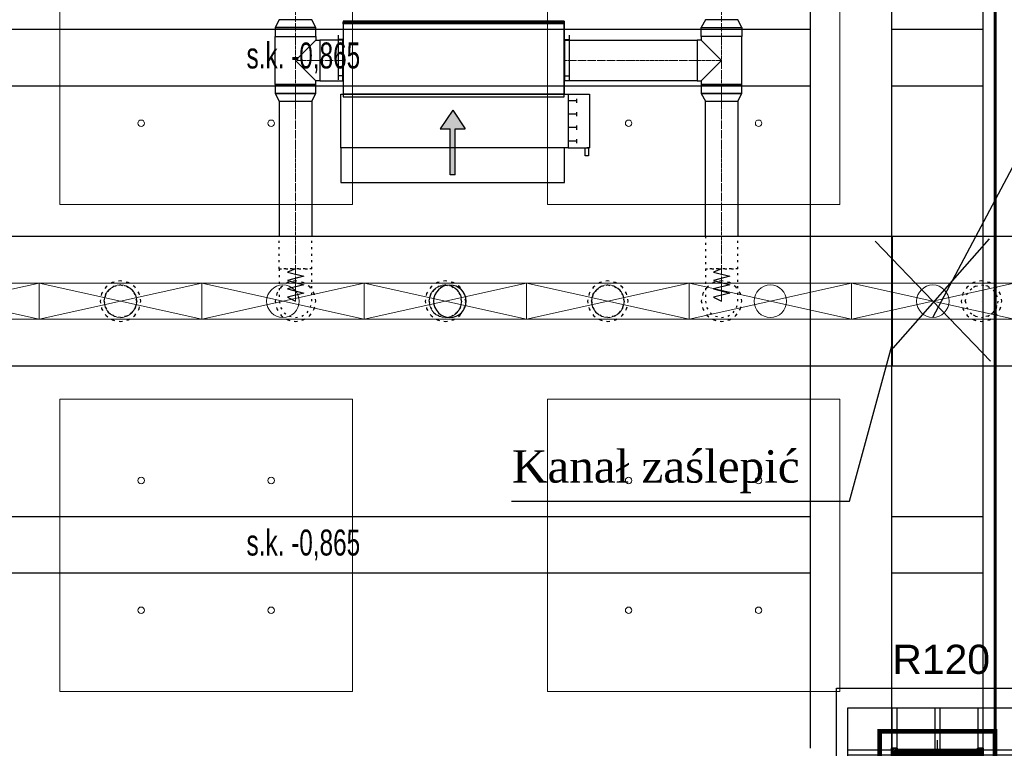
# Model space of a CAD drawing. Header units: centimetres. Extents: x -228435 to 46820, y -89367 to 152985.
# Tile 188 of 256: x -28188 to -22128, y 41250 to 45738. Entities that reach past the tile are written whole.
import ezdxf

# ---------------------------------------------------------------- set-up
doc = ezdxf.new("R2010")
doc.units = ezdxf.units.CM
doc.header["$LTSCALE"] = 50
doc.header["$PDMODE"] = 35
doc.header["$PDSIZE"] = 0.1
for name, pattern in [('01-103-Went PP_poziom-0_5$0$DASHDOT', [25.4, 12.7, -6.35, 0, -6.35]), ('CADVENT_CENTERLINE', [9.9, 7.4, -1, 0.5, -1]), ('CADVENT_HIDDEN', [0.8, 0.25, -0.55]), ('Kondygnacja  -0_5$0$HIDDEN', [9.525, 6.35, -3.175]), ('Kondygnacja  -0_5$0$HIDDEN2', [4.7625, 3.175, -1.5875]), ('Osie rzutów$0$DASHDOT2', [12.7, 6.35, -3.175, 0, -3.175])]:
    doc.linetypes.add(name, pattern=pattern)
doc.layers.get('0').update_dxf_attribs({"color": 8})
doc.layers.get('DEFPOINTS').update_dxf_attribs({"color": 8})
for name, color, linetype in [('01-103-Went PP_poziom-0_5$0$L_Nawiew', 250, 'Continuous'), ('01-103-Went PP_poziom-0_5$0$L_oś symetrii', 7, 'Continuous'), ('bgde-nawiewEXP', 250, 'Continuous'), ('bgde-nawiewHIDDEN', 250, 'Continuous'), ('bgde-wywiewSOL', 5, 'Continuous'), ('IS_zmiany 2024', 3, 'Continuous'), ('Kondygnacja  -0_5$0$ARCH_INFO_ODPORNOŚĆ OGNIOWA', 8, 'Continuous'), ('Kondygnacja  -0_5$0$ARCH_KONSTR_POWYŻEJ RZUTU', 8, 'Kondygnacja  -0_5$0$HIDDEN'), ('Kondygnacja  -0_5$0$ARCH_KONSTR_POWYŻEJ RZUTU_IST', 8, 'Kondygnacja  -0_5$0$HIDDEN2'), ('Kondygnacja  -0_5$0$ARCH_KONSTRUKCJA_NIEWIDOCZNA', 8, 'Continuous'), ('Kondygnacja  -0_5$0$ARCH_OKŁADZINA', 8, 'Continuous'), ('Kondygnacja  -0_5$0$ARCH_SŁUPY', 8, 'Continuous'), ('Osie rzutów$0$ARCH_INFO_OSIE_IST', 8, 'Osie rzutów$0$DASHDOT2'), ('Osie rzutów$0$ARCH_INFO_OSIE_OPISY_IST', 8, 'Continuous')]:
    doc.layers.add(name, color=color, linetype=linetype)
for name, color, linetype, lineweight in [('bgde-nawiewCEN', 7, 'Continuous', 13), ('bgde_nawiewnik', 11, 'Continuous', 5), ('Kondygnacja  -0_5$0$ARCH_INFO_WYMIARY', 8, 'Continuous', 9), ('SU Lampy kwadratowe  -05$0$ARCH_SUFITY_PODWIESZANE', 8, 'Continuous', 9)]:
    doc.layers.add(name, color=color, linetype=linetype, lineweight=lineweight)
doc.styles.add('Kondygnacja  -0_5$0$Arial', font='ARIAL.TTF')
doc.styles.add('Kondygnacja  -0_5$0$BIKTS', font='bikromsw.shx', dxfattribs={"width": 0.8})
doc.styles.add('Kondygnacja  -0_5$0$Romans', font='Romans.shx', dxfattribs={"width": 0.7})
doc.dimstyles.new('Kondygnacja  -0_5$0$Wymiary 1-100', dxfattribs={"dimtxt": 12, "dimasz": 10, "dimexe": 5, "dimexo": 0, "dimgap": 4, "dimtad": 1, "dimrnd": 0.5, "dimzin": 12, "dimdsep": 46, "dimtxsty": 'Kondygnacja  -0_5$0$Romans', "dimblk": 'Kondygnacja  -0_5$0$_Oblique', "dimcen": 10, "dimdle": 10, "dimclrt": 55, "dimazin": 0, "dimtfac": 1, "dimtmove": 1, "dimatfit": 3, "dimfxl": 8, "dimfxlon": 1, "dimtolj": 1, "dimtzin": 0, "dimarcsym": 0})
pattern_1 = [(45, (-1133.3117, -3177.9858), (-0.6735192, 0.6735192), [])]

# ---------------------------------------------------------------- blocks, each defined once
blk = doc.blocks.new('Osie rzutów')
at = {"layer": 'Osie rzutów$0$ARCH_INFO_OSIE_IST', "ltscale": 10}
for p, q in [((9860, 12510), (9860, 4623.26)), ((9860, 8570), (9860, 8630))]:
    blk.add_line(p, q, dxfattribs=at)
blk = doc.blocks.new('SU Lampy kwadratowe  -05$0$moduł sufitu')
at = {"layer": 'SU Lampy kwadratowe  -05$0$ARCH_SUFITY_PODWIESZANE'}
for points in [[(60, -60), (240, -60), (240, -240), (60, -240)], [(360, -60), (540, -60), (540, -240), (360, -240)], [(60, -360), (240, -360), (240, -540), (60, -540)], [(360, -360), (540, -360), (540, -540), (360, -540)]]:
    blk.add_lwpolyline(points, close=True, dxfattribs=at)
for centre in [(110, -110), (190, -110), (410, -110), (490, -110), (110, -190), (190, -190), (410, -190), (490, -190), (110, -410), (190, -410), (410, -410), (490, -410), (110, -490), (190, -490), (410, -490), (490, -490)]:
    blk.add_circle(centre, 2, dxfattribs=at)
blk = doc.blocks.new('SU Lampy kwadratowe  -05')
at = {"layer": 'SU Lampy kwadratowe  -05$0$ARCH_SUFITY_PODWIESZANE'}
blk.add_blockref('SU Lampy kwadratowe  -05$0$moduł sufitu', (9260, 9200), dxfattribs=at)
blk = doc.blocks.new('Kondygnacja  -0_5$0$_Oblique')
at = {"color": 0, "linetype": 'ByBlock', "lineweight": -2}
blk.add_line((-0.5, -0.5), (0.5, 0.5), dxfattribs=at)
blk = doc.blocks.new('*D148')
at = {"layer": 'DEFPOINTS', "color": 0}
for p in [(-59190, 47690), (5862.4, 47690), (6190, 43700)]:
    blk.add_point(p, dxfattribs=at)
at = {"layer": 'Kondygnacja  -0_5$0$ARCH_INFO_WYMIARY', "color": 0, "lineweight": -2}
for p, q in [((5862.4, 43690), (5862.4, 47700)), ((5854.4, 47690), (5867.4, 47690)), ((5870.4, 43700), (5857.4, 43700))]:
    blk.add_line(p, q, dxfattribs=at)
at = {"layer": 'Kondygnacja  -0_5$0$ARCH_INFO_WYMIARY', "color": 0, "lineweight": -2, "xscale": 10, "yscale": 10, "zscale": 10}
for p, rotation in [((5862.4, 47690), 90), ((5862.4, 43700), 270)]:
    blk.add_blockref('Kondygnacja  -0_5$0$_Oblique', p, dxfattribs=dict(at, rotation=rotation))
at = {"layer": 'Kondygnacja  -0_5$0$ARCH_INFO_WYMIARY', "color": 55, "insert": (5852.4, 45695), "char_height": 12, "attachment_point": 5, "rotation": 90, "style": 'Kondygnacja  -0_5$0$Romans'}
blk.add_mtext('\\A1;3990', dxfattribs=at)
blk = doc.blocks.new('Kondygnacja  -0_5$0$słup_kwadrat')
at = {"layer": 'Kondygnacja  -0_5$0$ARCH_SŁUPY', "lineweight": 40}
h = blk.add_hatch(dxfattribs=at)
h.set_pattern_fill('ANSI31', color=256, scale=0.3, style=0)
h.set_pattern_definition(pattern_1)
h.paths.add_polyline_path([(36, 34), (39, 34), (39, 84), (36, 84)])
h = blk.add_hatch(dxfattribs=at)
h.set_pattern_fill('ANSI31', color=256, scale=0.3, style=0)
h.set_pattern_definition(pattern_1)
h.paths.add_polyline_path([(89, 80), (89, 83), (39, 83), (39, 80)])
h = blk.add_hatch(dxfattribs=at)
h.set_pattern_fill('ANSI31', color=256, scale=0.3, style=0)
h.set_pattern_definition(pattern_1)
h.paths.add_polyline_path([(89, 34), (92, 34), (92, 84), (89, 84)])
h = blk.add_hatch(dxfattribs=at)
h.set_pattern_fill('ANSI31', color=256, scale=0.3, style=0)
h.set_pattern_definition(pattern_1)
h.paths.add_polyline_path([(89, 57.5), (89, 60.5), (39, 60.5), (39, 57.5)])
h = blk.add_hatch(dxfattribs=at)
h.set_pattern_fill('ANSI31', color=256, scale=0.3, style=0)
h.set_pattern_definition(pattern_1)
h.paths.add_polyline_path([(89, 35), (89, 38), (39, 38), (39, 35)])
at = {"layer": 'Kondygnacja  -0_5$0$ARCH_KONSTRUKCJA_NIEWIDOCZNA'}
blk.add_lwpolyline([(119, 109), (119, 9), (9, 9), (9, 109)], close=True, dxfattribs=at)
for points in [[(36, 109), (36, 84)], [(39, 109), (39, 84)], [(62.5, 109), (62.5, 83)], [(65.5, 109), (65.5, 83)], [(89, 109), (89, 84)], [(92, 109), (92, 84)], [(9, 83), (36, 83)], [(9, 80), (36, 80)], [(92, 83), (119, 83)], [(92, 80), (119, 80)], [(9, 60.5), (36, 60.5)], [(9, 57.5), (36, 57.5)], [(92, 60.5), (119, 60.5)], [(92, 57.5), (119, 57.5)], [(9, 38), (36, 38)], [(92, 38), (119, 38)], [(9, 35), (36, 35)], [(36, 34), (36, 9)], [(39, 34), (39, 9)], [(62.5, 35), (62.5, 9)], [(65.49, 35), (65.49, 9)], [(89, 34), (89, 9)], [(92, 35), (119, 35)], [(92, 34), (92, 9)]]:
    blk.add_lwpolyline(points, dxfattribs=at)
at = {"layer": 'Kondygnacja  -0_5$0$ARCH_OKŁADZINA'}
blk.add_lwpolyline([(2, 121), (126, 121), (126, -3), (2, -3)], close=True, dxfattribs=at)
at = {"layer": 'Kondygnacja  -0_5$0$ARCH_SŁUPY', "lineweight": 40}
for p, q in [((39, 60.5), (89, 60.5)), ((89, 57.5), (39, 57.5))]:
    blk.add_line(p, q, dxfattribs=at)
at = {"layer": 'Kondygnacja  -0_5$0$ARCH_SŁUPY', "lineweight": 50, "const_width": 3}
blk.add_lwpolyline([(28.5, 94.5), (99.5, 94.5), (99.5, 23.5), (28.5, 23.5)], close=True, dxfattribs=at)
at = {"layer": 'Kondygnacja  -0_5$0$ARCH_SŁUPY', "lineweight": 40}
for points in [[(36, 84), (39, 84), (39, 34), (36, 34)], [(89, 84), (92, 84), (92, 34), (89, 34)]]:
    blk.add_lwpolyline(points, close=True, dxfattribs=at)
for points in [[(89, 83), (39, 83)], [(39, 80), (89, 80)], [(89, 38), (39, 38)], [(39, 35), (89, 35)]]:
    blk.add_lwpolyline(points, dxfattribs=at)
blk = doc.blocks.new('Kondygnacja  -0_5$0$konstrukcja istniejąca -0.5')
at = {"layer": 'Kondygnacja  -0_5$0$ARCH_KONSTR_POWYŻEJ RZUTU_IST', "ltscale": 10}
for points in [[(9782, 8625), (9782, 9775)], [(9832, 8625), (9832, 9775)], [(9888, 9775), (9888, 8625)], [(8738, 9067.89), (9782, 9067.89)], [(9832, 9067.89), (9888, 9067.89)], [(9782, 9032.89), (8738, 9032.89)], [(9888, 9032.89), (9832, 9032.89)]]:
    blk.add_lwpolyline(points, dxfattribs=at)
at = {"layer": 'Kondygnacja  -0_5$0$ARCH_KONSTR_POWYŻEJ RZUTU_IST', "ltscale": 10, "elevation": 0}
for points in [[(8738, 8767.89), (9782, 8767.89)], [(9832, 8767.89), (9888, 8767.89)], [(9782, 8732.89), (8738, 8732.89)], [(9888, 8732.89), (9832, 8732.89)]]:
    blk.add_lwpolyline(points, dxfattribs=at)
at = {"layer": 'Kondygnacja  -0_5$0$ARCH_KONSTR_POWYŻEJ RZUTU_IST', "style": 'Kondygnacja  -0_5$0$BIKTS', "width": 0.7}
for p in [(9434.84, 9043.75), (9434.84, 8743.75)]:
    blk.add_text('s.k. -0,865', height=16, dxfattribs=at).set_placement(p)
blk = doc.blocks.new('*D179')
at = {"layer": 'DEFPOINTS', "color": 0}
for p in [(-24020, 81900), (-25165.6, 12687.8), (-24020, 12492.9)]:
    blk.add_point(p, dxfattribs=at)
at = {"layer": 'Kondygnacja  -0_5$0$ARCH_INFO_WYMIARY', "color": 0, "lineweight": -2}
for p, q in [((-25175.6, 12492.9), (-24010, 12492.9)), ((-25165.6, 12500.9), (-25165.6, 12487.9)), ((-24020, 12500.9), (-24020, 12487.9))]:
    blk.add_line(p, q, dxfattribs=at)
at = {"layer": 'Kondygnacja  -0_5$0$ARCH_INFO_WYMIARY', "color": 0, "lineweight": -2, "xscale": 10, "yscale": 10, "zscale": 10, "rotation": 180}
blk.add_blockref('Kondygnacja  -0_5$0$_Oblique', (-25165.6, 12492.9), dxfattribs=at)
at = {"layer": 'Kondygnacja  -0_5$0$ARCH_INFO_WYMIARY', "color": 0, "lineweight": -2, "xscale": 10, "yscale": 10, "zscale": 10}
blk.add_blockref('Kondygnacja  -0_5$0$_Oblique', (-24020, 12492.9), dxfattribs=at)
at = {"layer": 'Kondygnacja  -0_5$0$ARCH_INFO_WYMIARY', "color": 55, "insert": (-24592.8, 12502.9), "char_height": 12, "attachment_point": 5, "style": 'Kondygnacja  -0_5$0$Romans'}
blk.add_mtext('\\A1;1145.5', dxfattribs=at)
blk = doc.blocks.new('*D212')
at = {"layer": 'DEFPOINTS', "color": 0}
for p in [(-30586.3, 81900), (-30681.1, 12489.5), (9064, 12489.5)]:
    blk.add_point(p, dxfattribs=at)
at = {"layer": 'Kondygnacja  -0_5$0$ARCH_INFO_WYMIARY', "color": 0, "lineweight": -2}
for p, q in [((-30673.1, 81900), (-30686.1, 81900)), ((-30681.1, 81910), (-30681.1, 12479.5)), ((-30673.1, 12489.5), (-30686.1, 12489.5))]:
    blk.add_line(p, q, dxfattribs=at)
at = {"layer": 'Kondygnacja  -0_5$0$ARCH_INFO_WYMIARY', "color": 0, "lineweight": -2, "xscale": 10, "yscale": 10, "zscale": 10}
for p, rotation in [((-30681.1, 81900), 90), ((-30681.1, 12489.5), 270)]:
    blk.add_blockref('Kondygnacja  -0_5$0$_Oblique', p, dxfattribs=dict(at, rotation=rotation))
at = {"layer": 'Kondygnacja  -0_5$0$ARCH_INFO_WYMIARY', "color": 55, "insert": (-30691.1, 47194.8), "char_height": 12, "attachment_point": 5, "rotation": 90, "style": 'Kondygnacja  -0_5$0$Romans'}
blk.add_mtext('\\A1;69410.5', dxfattribs=at)
blk = doc.blocks.new('*D218')
at = {"layer": 'DEFPOINTS', "color": 0}
for p in [(-29180, 78695), (-24020, 12369.5), (-24020, 12070.3)]:
    blk.add_point(p, dxfattribs=at)
at = {"layer": 'Kondygnacja  -0_5$0$ARCH_INFO_WYMIARY', "color": 0, "lineweight": -2}
for p, q in [((-29190, 12070.3), (-24010, 12070.3)), ((-29180, 12078.3), (-29180, 12065.3)), ((-24020, 12078.3), (-24020, 12065.3))]:
    blk.add_line(p, q, dxfattribs=at)
at = {"layer": 'Kondygnacja  -0_5$0$ARCH_INFO_WYMIARY', "color": 0, "lineweight": -2, "xscale": 10, "yscale": 10, "zscale": 10, "rotation": 180}
blk.add_blockref('Kondygnacja  -0_5$0$_Oblique', (-29180, 12070.3), dxfattribs=at)
at = {"layer": 'Kondygnacja  -0_5$0$ARCH_INFO_WYMIARY', "color": 0, "lineweight": -2, "xscale": 10, "yscale": 10, "zscale": 10}
blk.add_blockref('Kondygnacja  -0_5$0$_Oblique', (-24020, 12070.3), dxfattribs=at)
at = {"layer": 'Kondygnacja  -0_5$0$ARCH_INFO_WYMIARY', "color": 55, "insert": (-26600, 12080.3), "char_height": 12, "attachment_point": 5, "style": 'Kondygnacja  -0_5$0$Romans'}
blk.add_mtext('\\A1;5160', dxfattribs=at)
blk = doc.blocks.new('*U495')
at = {"linetype": 'Continuous', "lineweight": -3, "extrusion": (-2.75506e-40, -1, 2.22045e-16)}
blk.add_ellipse((0, 0, 0), major_axis=(0, 0, -100), ratio=1, start_param=-1.570796, end_param=4.712389, dxfattribs=at)
at = {"layer": '01-103-Went PP_poziom-0_5$0$L_oś symetrii', "linetype": '01-103-Went PP_poziom-0_5$0$DASHDOT', "lineweight": -3}
blk.add_line((0, 0, 0), (0, 0), dxfattribs=at)
blk = doc.blocks.new('A$C5B3E7367')
at = {"layer": '01-103-Went PP_poziom-0_5$0$L_Nawiew'}
h = blk.add_hatch(color=256, dxfattribs=at)
h.paths.add_polyline_path([(215, 704), (215, 674), (331.7, 674), (331.7, 612.1), (445.9, 689), (331.7, 765.9), (331.7, 704)])
h.paths.add_polyline_path([(48.3, 704), (48.3, 674), (215, 674), (215, 704)])
for p, q in [((215, 1525), (165, 1525)), ((165, 1525), (165, 1505)), ((215, 1400), (215, 1530)), ((545, 1530), (215, 1530)), ((215, 1530), (215, 1515)), ((545, 1400), (545, 1530)), ((165, 1505), (215, 1505)), ((545, 1400), (215, 1400)), ((215, 1400), (215, 1378)), ((243.8, 1452), (268.8, 1452)), ((256.2, 1452), (256.2, 1400)), ((326.2, 1452), (351.2, 1452)), ((338.8, 1452), (338.8, 1400)), ((408.8, 1452), (433.8, 1452)), ((421.2, 1452), (421.2, 1400)), ((491.2, 1452), (516.2, 1452)), ((503.8, 1452), (503.8, 1400)), ((545, 0), (545, 1400)), ((0, 1378), (215, 1378)), ((0, 0), (0, 1378)), ((215, 1378), (215, 0)), ((445.9, 689), (331.7, 765.9)), ((331.7, 704), (331.7, 765.9)), ((48.3, 704), (331.7, 704)), ((48.3, 704), (48.3, 674)), ((48.3, 674), (331.7, 674)), ((445.9, 689), (331.7, 612.1)), ((331.7, 612.1), (331.7, 674)), ((215, 0), (0, 0)), ((215, 0), (545, 0))]:
    blk.add_line(p, q, dxfattribs=at)
blk = doc.blocks.new('A$C53CA46B8')
at = {"layer": 'bgde-wywiewSOL'}
for p, q in [((112.9, 511.1), (-162.1, 511.1)), ((-137.1, 481.1), (-137.1, 511.1)), ((87.9, 481.1), (87.9, 511.1)), ((200.4, 481.1), (-249.6, 481.1)), ((-249.6, 481.1), (-249.6, -878.9)), ((200.4, 481.1), (200.4, -878.9)), ((200.4, -878.9), (-249.6, -878.9)), ((112.9, -908.9), (-162.1, -908.9)), ((-137.1, -878.9), (-137.1, -908.9)), ((87.9, -878.9), (87.9, -908.9))]:
    blk.add_line(p, q, dxfattribs=at)
at = {"layer": '01-103-Went PP_poziom-0_5$0$L_Nawiew'}
blk.add_blockref('A$C5B3E7367', (-794.6, -893.9), dxfattribs=at)
blk = doc.blocks.new('A$C066D7839')
at = {"layer": 'bgde_nawiewnik'}
for p, q in [((-50, -11.15), (-50, 11.15)), ((-50, 11.15), (50, 11.15)), ((-50, -11.15), (50, 11.15)), ((50, -11.15), (-50, 11.15)), ((50, 11.15), (50, -11.15)), ((50, -11.15), (-50, -11.15))]:
    blk.add_line(p, q, dxfattribs=at)
blk.add_circle((0, 0), 10, dxfattribs=at)

msp = doc.modelspace()

# ---------------------------------------------------------------- linework, layer by layer
at = {"layer": 'bgde-nawiewCEN', "linetype": 'CADVENT_CENTERLINE', "ltscale": 0.06}
for p, q in [((-26489.979, 45738.069), (-26489.979, 49803.868)), ((-23867.838, 45738.069), (-23867.838, 49803.868)), ((-26489.979, 45635.069), (-26489.979, 45738.069)), ((-23867.838, 45635.069), (-23867.838, 45738.069)), ((-26489.979, 45635.069), (-26489.979, 45487.069)), ((-23867.838, 45635.069), (-23867.838, 45487.069)), ((-26489.979, 45487.069), (-26489.979, 45339.069)), ((-26339.979, 45487.069), (-26489.979, 45487.069)), ((-26339.979, 45487.069), (-26199.979, 45487.069)), ((-26195.979, 45487.069), (-26199.979, 45487.069)), ((-24835.979, 45487.069), (-24831.979, 45487.069)), ((-24017.838, 45487.069), (-24831.979, 45487.069)), ((-24017.838, 45487.069), (-23867.838, 45487.069)), ((-23867.838, 45487.069), (-23867.838, 45339.069)), ((-26489.979, 45339.069), (-26489.979, 45236.069)), ((-23867.838, 45339.069), (-23867.838, 45236.069)), ((-26489.979, 45236.069), (-26489.979, 44203.959)), ((-23867.838, 45236.069), (-23867.838, 44203.959)), ((-26489.979, 44185.263), (-26489.979, 44203.959)), ((-26489.979, 44134.152), (-26489.979, 44185.263)), ((-23867.838, 44185.263), (-23867.838, 44203.959)), ((-23867.838, 44134.152), (-23867.838, 44185.263)), ((-26489.979, 44106.359), (-26489.979, 44134.152)), ((-23867.838, 44106.359), (-23867.838, 44134.152)), ((-26489.979, 44082.833), (-26489.979, 44106.359)), ((-26489.979, 44063.218), (-26489.979, 44082.833)), ((-26489.979, 44047.159), (-26489.979, 44063.218)), ((-23867.838, 44082.833), (-23867.838, 44106.359)), ((-23867.838, 44063.218), (-23867.838, 44082.833)), ((-23867.838, 44047.159), (-23867.838, 44063.218)), ((-26489.979, 44034.3), (-26489.979, 44047.159)), ((-26489.979, 44024.285), (-26489.979, 44034.3)), ((-26489.979, 44016.759), (-26489.979, 44024.285)), ((-26489.979, 44011.366), (-26489.979, 44016.759)), ((-26489.979, 44007.752), (-26489.979, 44011.366)), ((-26489.979, 44005.559), (-26489.979, 44007.752)), ((-26489.979, 44004.433), (-26489.979, 44005.559)), ((-26489.979, 44003.959), (-26489.979, 44004.433)), ((-23867.838, 44034.3), (-23867.838, 44047.159)), ((-23867.838, 44024.285), (-23867.838, 44034.3)), ((-23867.838, 44016.759), (-23867.838, 44024.285)), ((-23867.838, 44011.366), (-23867.838, 44016.759)), ((-23867.838, 44007.752), (-23867.838, 44011.366)), ((-23867.838, 44005.559), (-23867.838, 44007.752)), ((-23867.838, 44004.433), (-23867.838, 44005.559)), ((-23867.838, 44003.959), (-23867.838, 44004.433))]:
    msp.add_line(p, q, dxfattribs=at)
at = {"layer": 'bgde-nawiewEXP', "linetype": 'Continuous'}
for points in [[(-26614.979, 45689.912), (-26364.979, 45689.912), (-26389.979, 45738.069), (-26589.979, 45738.069)], [(-26195.979, 45262.069), (-24835.979, 45262.069), (-24835.979, 45712.069), (-26195.979, 45712.069), (-26195.979, 45722.069), (-24835.979, 45722.069), (-24835.979, 45712.069), (-26195.979, 45712.069)], [(-23992.838, 45689.912), (-23742.838, 45689.912), (-23767.838, 45738.069), (-23967.838, 45738.069)], [(-24017.838, 45362.069), (-23992.838, 45362.069), (-23992.838, 45339.069), (-23742.838, 45339.069), (-23742.838, 45635.07), (-23992.838, 45635.07), (-23992.838, 45689.912), (-23742.838, 45689.912), (-23742.838, 45635.069), (-23992.838, 45635.069), (-23992.838, 45612.069), (-24017.838, 45612.069), (-24017.838, 45371.585)], [(-26339.979, 45362.069), (-26199.979, 45362.069), (-26199.979, 45612.069), (-26339.979, 45612.069), (-26339.979, 45371.585)], [(-24831.979, 45362.069), (-24831.979, 45612.069), (-24017.838, 45612.069), (-24017.838, 45362.069)], [(-26614.979, 45284.227), (-26364.979, 45284.227), (-26364.979, 45339.069), (-26614.979, 45339.069)], [(-23992.838, 45284.227), (-23742.838, 45284.227), (-23742.838, 45339.069), (-23992.838, 45339.069)], [(-26614.979, 45284.226), (-26589.979, 45236.069), (-26389.979, 45236.069), (-26364.979, 45284.226), (-26605.464, 45284.226)], [(-23992.838, 45284.226), (-23967.838, 45236.069), (-23767.838, 45236.069), (-23742.838, 45284.226), (-23983.323, 45284.226)]]:
    msp.add_lwpolyline(points, close=True, dxfattribs=at)
for points in [[(-26614.979, 45339.069), (-26614.979, 45635.07), (-26364.979, 45635.07), (-26364.979, 45689.912), (-26614.979, 45689.912), (-26614.979, 45635.069), (-26364.979, 45635.069), (-26364.979, 45612.069)], [(-26614.979, 45339.069), (-26364.979, 45339.069), (-26364.979, 45362.069), (-26489.979, 45487.069), (-26364.979, 45612.069), (-26339.979, 45612.069), (-26339.979, 45362.069), (-26364.979, 45362.069)], [(-26199.979, 45362.069), (-26199.979, 45612.069), (-26195.979, 45612.069)], [(-24835.979, 45362.069), (-24831.979, 45362.069), (-24831.979, 45612.069), (-24835.979, 45612.069)], [(-23992.838, 45362.069), (-23867.838, 45487.069), (-23992.838, 45612.069)], [(-26199.979, 45362.069), (-26195.979, 45362.069)], [(-26589.979, 45236.069), (-26589.979, 44403.774)], [(-26589.979, 45236.069), (-26389.979, 45236.069), (-26389.979, 44403.774)], [(-23967.838, 44403.774), (-23967.838, 45236.069), (-23767.838, 45236.069), (-23767.838, 44403.774)], [(-40588.801, 44403.774), (-19380.813, 44403.774), (-19380.813, 43603.774), (-40588.801, 43603.774)]]:
    msp.add_lwpolyline(points, dxfattribs=at)
at = {"layer": 'bgde-nawiewHIDDEN', "linetype": 'CADVENT_HIDDEN'}
for points in [[(-26195.979, 45362.069), (-26195.979, 45612.069)], [(-24835.979, 45362.069), (-24835.979, 45612.069)], [(-26589.979, 44203.959), (-26389.979, 44203.959), (-26389.979, 44403.774)], [(-26589.979, 44203.959), (-26589.979, 44403.774)], [(-23967.838, 44403.774), (-23967.838, 44203.959), (-23767.838, 44203.959), (-23767.838, 44403.774)], [(-25667.838, 44003.959), (-25660.226, 44042.227), (-25638.549, 44074.67), (-25606.106, 44096.347)], [(-25606.106, 44096.347), (-25638.549, 44074.67)], [(-25606.106, 44096.347), (-25567.838, 44103.959), (-25529.57, 44096.347), (-25497.127, 44074.67)], [(-25497.127, 44074.67), (-25529.57, 44096.347)], [(-25497.127, 44074.67), (-25475.45, 44042.227)], [(-25475.45, 44042.227), (-25497.127, 44074.67)], [(-22367.838, 44003.959), (-22360.226, 44042.227), (-22338.549, 44074.67), (-22306.106, 44096.347), (-22267.838, 44103.959), (-22229.57, 44096.347), (-22197.127, 44074.67), (-22175.45, 44042.227), (-22167.838, 44003.959), (-22175.45, 43965.691), (-22197.127, 43933.248), (-22229.57, 43911.571)], [(-22367.838, 44003.959), (-22360.226, 44042.227), (-22338.549, 44074.67), (-22306.106, 44096.347)], [(-22306.106, 44096.347), (-22338.549, 44074.67)], [(-22306.106, 44096.347), (-22267.838, 44103.959), (-22229.57, 44096.347)], [(-22229.57, 44096.347), (-22267.838, 44103.959)], [(-22229.57, 44096.347), (-22197.127, 44074.67), (-22175.45, 44042.227), (-22167.838, 44003.959), (-22175.45, 43965.691)], [(-25667.838, 44003.959), (-25660.226, 43965.691), (-25638.549, 43933.248), (-25606.106, 43911.571)], [(-25475.45, 44042.227), (-25467.838, 44003.959), (-25475.45, 43965.691), (-25497.127, 43933.248)], [(-22367.838, 44003.959), (-22360.226, 43965.691), (-22338.549, 43933.248), (-22306.106, 43911.571), (-22267.838, 43903.959), (-22229.57, 43911.571), (-22197.127, 43933.248)], [(-22367.838, 44003.959), (-22360.226, 43965.691), (-22338.549, 43933.248), (-22306.106, 43911.571)], [(-22175.45, 43965.691), (-22167.838, 44003.959)], [(-25497.127, 43933.248), (-25475.45, 43965.691)], [(-22229.57, 43911.571), (-22197.127, 43933.248), (-22175.45, 43965.691)], [(-22175.45, 43965.691), (-22197.127, 43933.248)], [(-25606.106, 43911.571), (-25638.549, 43933.248)], [(-25606.106, 43911.571), (-25567.838, 43903.959), (-25529.57, 43911.571), (-25497.127, 43933.248)], [(-25497.127, 43933.248), (-25529.57, 43911.571)], [(-22306.106, 43911.571), (-22338.549, 43933.248)], [(-22306.106, 43911.571), (-22267.838, 43903.959), (-22229.57, 43911.571)], [(-22229.57, 43911.571), (-22267.838, 43903.959)]]:
    msp.add_lwpolyline(points, dxfattribs=at)
for points in [[(-26589.979, 44003.959), (-26582.367, 43965.691), (-26560.69, 43933.248), (-26528.248, 43911.571), (-26489.979, 43903.959), (-26451.711, 43911.571), (-26419.269, 43933.248), (-26397.591, 43965.691), (-26389.979, 44003.959), (-26389.979, 44203.959), (-26589.979, 44203.959), (-26589.979, 44004.433)], [(-23967.838, 44003.959), (-23960.226, 43965.691), (-23938.549, 43933.248), (-23906.106, 43911.571), (-23867.838, 43903.959), (-23829.57, 43911.571), (-23797.127, 43933.248), (-23775.45, 43965.691), (-23767.838, 44003.959), (-23767.838, 44203.959), (-23967.838, 44203.959), (-23967.838, 44004.433)], [(-27692.838, 44003.959), (-27683.323, 43956.123), (-27656.226, 43915.571), (-27615.674, 43888.474), (-27567.838, 43878.959), (-27520.003, 43888.474), (-27479.45, 43915.571), (-27452.353, 43956.123), (-27442.838, 44003.959), (-27452.353, 44051.794), (-27479.45, 44092.347), (-27520.003, 44119.444), (-27567.838, 44128.959), (-27615.674, 44119.444), (-27656.226, 44092.347), (-27683.323, 44051.794)], [(-27692.838, 44003.959), (-27683.323, 43956.123), (-27656.226, 43915.571), (-27615.674, 43888.474), (-27567.838, 43878.959), (-27520.003, 43888.474), (-27479.45, 43915.571), (-27452.353, 43956.123), (-27442.838, 44003.959), (-27452.353, 44051.794), (-27479.45, 44092.347), (-27520.003, 44119.444), (-27567.838, 44128.959), (-27615.674, 44119.444), (-27656.226, 44092.347), (-27683.323, 44051.794)], [(-26614.979, 44003.959), (-26605.464, 43956.123), (-26578.368, 43915.571), (-26537.815, 43888.474), (-26489.979, 43878.959), (-26442.144, 43888.474), (-26401.591, 43915.571), (-26374.494, 43956.123), (-26364.979, 44003.959), (-26374.494, 44051.794), (-26401.591, 44092.347), (-26442.144, 44119.444), (-26489.979, 44128.959), (-26537.815, 44119.444), (-26578.368, 44092.347), (-26605.464, 44051.794)], [(-26614.979, 44003.959), (-26605.464, 43956.123), (-26578.368, 43915.571), (-26537.815, 43888.474), (-26489.979, 43878.959), (-26442.144, 43888.474), (-26401.591, 43915.571), (-26374.494, 43956.123), (-26364.979, 44003.959), (-26374.494, 44051.794), (-26401.591, 44092.347), (-26442.144, 44119.444), (-26489.979, 44128.959), (-26537.815, 44119.444), (-26578.368, 44092.347), (-26605.464, 44051.794)], [(-25692.838, 44003.959), (-25683.323, 43956.123), (-25656.226, 43915.571), (-25615.674, 43888.474), (-25567.838, 43878.959), (-25520.003, 43888.474), (-25479.45, 43915.571), (-25452.353, 43956.123), (-25442.838, 44003.959), (-25452.353, 44051.794), (-25479.45, 44092.347), (-25520.003, 44119.444), (-25567.838, 44128.959), (-25615.674, 44119.444), (-25656.226, 44092.347), (-25683.323, 44051.794)], [(-25692.838, 44003.959), (-25683.323, 43956.123), (-25656.226, 43915.571), (-25615.674, 43888.474), (-25567.838, 43878.959), (-25520.003, 43888.474), (-25479.45, 43915.571), (-25452.353, 43956.123), (-25442.838, 44003.959), (-25452.353, 44051.794), (-25479.45, 44092.347), (-25520.003, 44119.444), (-25567.838, 44128.959), (-25615.674, 44119.444), (-25656.226, 44092.347), (-25683.323, 44051.794)], [(-24692.838, 44003.959), (-24683.323, 43956.123), (-24656.226, 43915.571), (-24615.674, 43888.474), (-24567.838, 43878.959), (-24520.003, 43888.474), (-24479.45, 43915.571), (-24452.353, 43956.123), (-24442.838, 44003.959), (-24452.353, 44051.794), (-24479.45, 44092.347), (-24520.003, 44119.444), (-24567.838, 44128.959), (-24615.674, 44119.444), (-24656.226, 44092.347), (-24683.323, 44051.794)], [(-24692.838, 44003.959), (-24683.323, 43956.123), (-24656.226, 43915.571), (-24615.674, 43888.474), (-24567.838, 43878.959), (-24520.003, 43888.474), (-24479.45, 43915.571), (-24452.353, 43956.123), (-24442.838, 44003.959), (-24452.353, 44051.794), (-24479.45, 44092.347), (-24520.003, 44119.444), (-24567.838, 44128.959), (-24615.674, 44119.444), (-24656.226, 44092.347), (-24683.323, 44051.794)], [(-23992.838, 44003.959), (-23983.323, 43956.123), (-23956.226, 43915.571), (-23915.674, 43888.474), (-23867.838, 43878.959), (-23820.003, 43888.474), (-23779.45, 43915.571), (-23752.353, 43956.123), (-23742.838, 44003.959), (-23752.353, 44051.794), (-23779.45, 44092.347), (-23820.003, 44119.444), (-23867.838, 44128.959), (-23915.674, 44119.444), (-23956.226, 44092.347), (-23983.323, 44051.794)], [(-23992.838, 44003.959), (-23983.323, 43956.123), (-23956.226, 43915.571), (-23915.674, 43888.474), (-23867.838, 43878.959), (-23820.003, 43888.474), (-23779.45, 43915.571), (-23752.353, 43956.123), (-23742.838, 44003.959), (-23752.353, 44051.794), (-23779.45, 44092.347), (-23820.003, 44119.444), (-23867.838, 44128.959), (-23915.674, 44119.444), (-23956.226, 44092.347), (-23983.323, 44051.794)], [(-22392.838, 44003.959), (-22383.323, 43956.123), (-22356.226, 43915.571), (-22315.674, 43888.474), (-22267.838, 43878.959), (-22220.003, 43888.474), (-22179.45, 43915.571), (-22152.353, 43956.123), (-22142.838, 44003.959), (-22152.353, 44051.794), (-22179.45, 44092.347), (-22220.003, 44119.444), (-22267.838, 44128.959), (-22315.674, 44119.444), (-22356.226, 44092.347), (-22383.323, 44051.794)], [(-22392.838, 44003.959), (-22383.323, 43956.123), (-22356.226, 43915.571), (-22315.674, 43888.474), (-22267.838, 43878.959), (-22220.003, 43888.474), (-22179.45, 43915.571), (-22152.353, 43956.123), (-22142.838, 44003.959), (-22152.353, 44051.794), (-22179.45, 44092.347), (-22220.003, 44119.444), (-22267.838, 44128.959), (-22315.674, 44119.444), (-22356.226, 44092.347), (-22383.323, 44051.794)], [(-27667.838, 44003.959), (-27660.226, 43965.691), (-27638.549, 43933.248), (-27606.106, 43911.571), (-27567.838, 43903.959), (-27529.57, 43911.571), (-27497.127, 43933.248), (-27475.45, 43965.691), (-27467.838, 44003.959), (-27475.45, 44042.227), (-27497.127, 44074.67), (-27529.57, 44096.347), (-27567.838, 44103.959), (-27606.106, 44096.347), (-27638.549, 44074.67), (-27660.226, 44042.227)], [(-27667.838, 44003.959), (-27660.226, 44042.227), (-27638.549, 44074.67), (-27606.106, 44096.347), (-27567.838, 44103.959), (-27529.57, 44096.347), (-27497.127, 44074.67), (-27475.45, 44042.227), (-27467.838, 44003.959), (-27475.45, 43965.691), (-27497.127, 43933.248), (-27529.57, 43911.571), (-27567.838, 43903.959), (-27606.106, 43911.571), (-27638.549, 43933.248), (-27660.226, 43965.691)], [(-25667.838, 44003.959), (-25660.226, 43965.691), (-25638.549, 43933.248), (-25606.106, 43911.571), (-25567.838, 43903.959), (-25529.57, 43911.571), (-25497.127, 43933.248), (-25475.45, 43965.691), (-25467.838, 44003.959), (-25475.45, 44042.227), (-25497.127, 44074.67), (-25529.57, 44096.347), (-25567.838, 44103.959), (-25606.106, 44096.347), (-25638.549, 44074.67), (-25660.226, 44042.227)], [(-24667.838, 44003.959), (-24660.226, 43965.691), (-24638.549, 43933.248), (-24606.106, 43911.571), (-24567.838, 43903.959), (-24529.57, 43911.571), (-24497.127, 43933.248), (-24475.45, 43965.691), (-24467.838, 44003.959), (-24475.45, 44042.227), (-24497.127, 44074.67), (-24529.57, 44096.347), (-24567.838, 44103.959), (-24606.106, 44096.347), (-24638.549, 44074.67), (-24660.226, 44042.227)], [(-24667.838, 44003.959), (-24660.226, 44042.227), (-24638.549, 44074.67), (-24606.106, 44096.347), (-24567.838, 44103.959), (-24529.57, 44096.347), (-24497.127, 44074.67), (-24475.45, 44042.227), (-24467.838, 44003.959), (-24475.45, 43965.691), (-24497.127, 43933.248), (-24529.57, 43911.571), (-24567.838, 43903.959), (-24606.106, 43911.571), (-24638.549, 43933.248), (-24660.226, 43965.691)]]:
    msp.add_lwpolyline(points, close=True, dxfattribs=at)
at = {"layer": 'bgde-nawiewHIDDEN'}
for points in [[(-26489.979, 44203.959), (-26539.979, 44183.863), (-26439.979, 44157.767), (-26539.979, 44131.735), (-26439.979, 44105.474), (-26539.979, 44079.402), (-26439.979, 44053.982), (-26539.979, 44028.959), (-26489.979, 44003.959)], [(-23867.838, 44203.959), (-23917.838, 44183.863), (-23817.838, 44157.767), (-23917.838, 44131.735), (-23817.838, 44105.474), (-23917.838, 44079.402), (-23817.838, 44053.982), (-23917.838, 44028.959), (-23867.838, 44003.959)], [(-27567.838, 44003.959), (-27567.838, 44003.959)], [(-25567.838, 44003.959), (-25567.838, 44003.959)], [(-24567.838, 44003.959), (-24567.838, 44003.959)], [(-22267.838, 44003.959), (-22267.838, 44003.959)]]:
    msp.add_lwpolyline(points, dxfattribs=at)
at = {"layer": 'IS_zmiany 2024', "color": 2}
for p, q in [((-22567.836, 43903.959, 742.119), (-20564.235, 47682.753)), ((-23081.216, 42771.804), (-22819.959, 43728.533)), ((-25160.949, 42771.804), (-23081.216, 42771.804))]:
    msp.add_line(p, q, dxfattribs=at)
at = {"layer": 'IS_zmiany 2024', "color": 1}
for p, q in [((-22212.836, 43634.137, 742.119), (-22922.836, 44373.781, 742.119)), ((-22812.836, 43714.137, 742.119), (-22219.219, 44387.657, 742.119))]:
    msp.add_line(p, q, dxfattribs=at)
at = {"layer": 'IS_zmiany 2024', "color": 6, "lineweight": 40}
msp.add_line((-22819.959, 44403.774), (-22819.959, 43603.774), dxfattribs=at)
at = {"layer": 'IS_zmiany 2024', "color": 40, "lineweight": 60}
msp.add_lwpolyline([(-47160, 52985), (-22185, 52985), (-22185, 40645), (-47160, 40645)], close=True, dxfattribs=at)

# ---------------------------------------------------------------- block references
at = {"layer": '01-103-Went PP_poziom-0_5$0$L_Nawiew', "xscale": -1, "rotation": 270}
msp.add_blockref('A$C53CA46B8', (-25317.949, 45528.749, 2865), dxfattribs=at)
at = {"layer": '01-103-Went PP_poziom-0_5$0$L_Nawiew', "xscale": 10, "yscale": 10, "zscale": 10}
for p in [(-28567.836, 44003.959, 742.119), (-27567.836, 44003.959, 742.119), (-26567.836, 44003.959, 742.119), (-25567.836, 44003.959, 742.119), (-24567.836, 44003.959, 742.119), (-23567.836, 44003.959, 742.119), (-22567.836, 44003.959, 742.119)]:
    msp.add_blockref('A$C066D7839', p, dxfattribs=at)
at = {"layer": '01-103-Went PP_poziom-0_5$0$L_Nawiew', "extrusion": (0, -1, -2.22045e-16)}
msp.add_blockref('*U495', (-25540.036, 80.184, -44003.792), dxfattribs=at)
at = {"layer": 'Kondygnacja  -0_5$0$ARCH_KONSTR_POWYŻEJ RZUTU', "xscale": 10, "yscale": 10, "zscale": 10}
msp.add_blockref('Kondygnacja  -0_5$0$konstrukcja istniejąca -0.5', (-121140, -45000), dxfattribs=at)
at = {"layer": 'Kondygnacja  -0_5$0$ARCH_SŁUPY', "xscale": 10, "yscale": 10, "zscale": 10}
msp.add_blockref('Kondygnacja  -0_5$0$słup_kwadrat', (-23180, 40410), dxfattribs=at)
at = {"layer": 'Osie rzutów$0$ARCH_INFO_OSIE_OPISY_IST', "xscale": 10, "yscale": 10, "zscale": 10}
msp.add_blockref('Osie rzutów', (-121140, -45000), dxfattribs=at)
at = {"layer": 'SU Lampy kwadratowe  -05$0$ARCH_SUFITY_PODWIESZANE', "xscale": 10, "yscale": 10, "zscale": 10}
msp.add_blockref('SU Lampy kwadratowe  -05', (-121140, -45000), dxfattribs=at)

# ---------------------------------------------------------------- texts
at = {"layer": 'IS_zmiany 2024', "color": 2, "insert": (-25157.52, 43086.452, 7680), "char_height": 200, "width": 6261.14258, "attachment_point": 1}
msp.add_mtext('\\fTimes New Roman|b0|i0|c238|p18;\\A1;Kanał zaślepić', dxfattribs=at)
at = {"layer": 'Kondygnacja  -0_5$0$ARCH_INFO_ODPORNOŚĆ OGNIOWA', "insert": (-22516.217, 41946.874), "char_height": 180, "width": 533.32525, "attachment_point": 5, "style": 'Kondygnacja  -0_5$0$Arial'}
msp.add_mtext('\\PR120', dxfattribs=at)

# ---------------------------------------------------------------- dimensions: what is measured, and where the dimension line sits
at = {"layer": 'Kondygnacja  -0_5$0$ARCH_INFO_WYMIARY'}
for base, p1, p2, picture, middle in [((-30681.114, 12489.5), (-30586.301, 81900), (9064, 12489.5), '*D212', (-30691.114, 47194.75)), ((5862.405, 47690), (6190, 43700), (-59190, 47690), '*D148', (5852.405, 45695))]:
    dim = msp.add_linear_dim(base=base, p1=p1, p2=p2, angle=90, dimstyle='Kondygnacja  -0_5$0$Wymiary 1-100', dxfattribs=at)
    dim.commit()
    dim.dimension.update_dxf_attribs({"geometry": picture, "text_midpoint": middle})
for base, p1, p2, picture, middle in [((-24020, 12492.917), (-25165.562, 12687.772), (-24020, 81900), '*D179', (-24592.781, 12502.917)), ((-24020, 12070.305), (-29180, 78695), (-24020, 12369.5), '*D218', (-26600, 12080.305))]:
    dim = msp.add_linear_dim(base=base, p1=p1, p2=p2, dimstyle='Kondygnacja  -0_5$0$Wymiary 1-100', dxfattribs=at)
    dim.commit()
    dim.dimension.update_dxf_attribs({"geometry": picture, "text_midpoint": middle})

doc.saveas('drawing.dxf')
